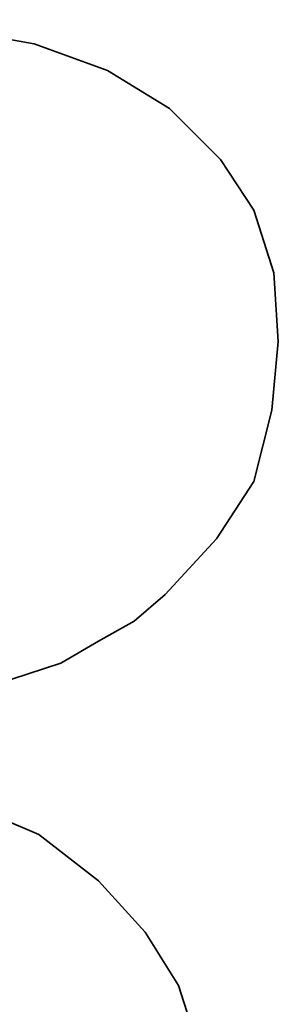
# Model space of a CAD drawing. Extents: x -178 to 287, y 74 to 351.
# Tile 31 of 48: x 209.758 to 210.171, y 143.501 to 145.074. Entities that reach past the tile are written whole.
import ezdxf

# ---------------------------------------------------------------- set-up
doc = ezdxf.new("R2010")
doc.units = 0
doc.header["$LTSCALE"] = 3
doc.header["$MEASUREMENT"] = 0
doc.layers.add('DIM', color=4, linetype='CONTINUOUS')
doc.layers.add('layer 1', color=7, linetype='CONTINUOUS')

# ---------------------------------------------------------------- blocks, each defined once
blk = doc.blocks.new('TBI MOTION logo(完整正式版)')
at = {"layer": 'layer 1', "color": 22, "lineweight": 35}
blk.add_open_spline([(-64.65375, -6.863749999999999), (-64.65375, -6.863749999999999), (-64.84375, -7.296249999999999), (-64.84375, -7.296249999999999), (-64.84375, -7.296249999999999), (-64.84375, -7.296249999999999), (-64.86875, -7.34375), (-64.86875, -7.34375), (-64.86875, -7.34375), (-64.86875, -7.34375), (-64.86875, -7.36875), (-64.86875, -7.36875), (-64.86875, -7.36875), (-64.86875, -7.36875), (-65.15375, -7.653749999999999), (-65.15375, -7.653749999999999), (-65.15375, -7.653749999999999), (-65.15375, -7.653749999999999), (-65.17875, -7.653749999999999), (-65.17875, -7.653749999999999), (-65.17875, -7.653749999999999), (-65.17875, -7.653749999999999), (-65.20375, -7.678749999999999), (-65.20375, -7.678749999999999), (-65.20375, -7.678749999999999), (-65.20375, -7.678749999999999), (-65.58875, -7.871249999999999), (-65.58875, -7.871249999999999), (-65.58875, -7.871249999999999), (-65.58875, -7.871249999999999), (-65.63375, -7.871249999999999), (-65.63375, -7.871249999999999), (-65.63375, -7.871249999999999), (-65.63375, -7.871249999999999), (-65.65875, -7.893749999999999), (-65.65875, -7.893749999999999), (-65.65875, -7.893749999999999), (-65.65875, -7.893749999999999), (-66.09375, -7.943749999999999), (-66.09375, -7.943749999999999), (-66.09375, -7.943749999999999), (-66.09375, -7.943749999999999), (-66.11375, -7.943749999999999), (-66.11375, -7.943749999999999), (-66.11375, -7.943749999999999), (-66.11375, -7.943749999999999), (-66.16375, -7.943749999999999), (-66.16375, -7.943749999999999), (-66.16375, -7.943749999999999), (-66.16375, -7.943749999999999), (-66.30875, -7.943749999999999), (-66.30875, -7.943749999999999), (-66.30875, -7.943749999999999), (-66.30875, -7.943749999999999), (-66.69375, -7.943749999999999), (-66.69375, -7.943749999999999), (-66.69375, -7.943749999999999), (-66.69375, -7.943749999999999), (-67.07375, -7.943749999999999), (-67.07375, -7.943749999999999), (-67.07375, -7.943749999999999), (-67.07375, -7.943749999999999), (-67.12375, -7.943749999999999), (-67.12375, -7.943749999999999), (-67.12375, -7.943749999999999), (-67.12375, -7.943749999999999), (-67.12375, -7.966249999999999), (-67.12375, -7.966249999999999), (-67.12375, -7.966249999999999), (-67.12375, -7.966249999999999), (-67.14875, -7.991249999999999), (-67.14875, -7.991249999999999), (-67.14875, -7.991249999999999), (-67.14875, -7.991249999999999), (-67.24375, -8.34875), (-67.24375, -8.34875), (-67.24375, -8.34875), (-67.24375, -8.34875), (-67.31374999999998, -8.68625), (-67.31374999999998, -8.68625), (-67.31374999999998, -8.68625), (-67.31374999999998, -8.68625), (-67.26874999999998, -8.68625), (-67.26874999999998, -8.68625), (-67.26874999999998, -8.68625), (-67.26874999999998, -8.68625), (-67.07375, -8.68625), (-67.07375, -8.68625), (-67.07375, -8.68625), (-67.07375, -8.68625), (-66.54875, -8.68625), (-66.54875, -8.68625), (-66.54875, -8.68625), (-66.54875, -8.68625), (-65.82625, -8.68625), (-65.82625, -8.68625), (-65.82625, -8.68625), (-65.82625, -8.68625), (-65.01375, -8.68625), (-65.01375, -8.68625), (-65.01375, -8.68625), (-65.01375, -8.68625), (-64.05375, -8.68625), (-64.05375, -8.68625), (-64.05375, -8.68625), (-64.05375, -8.68625), (-62.08375, -8.68625), (-62.08375, -8.68625), (-62.08375, -8.68625), (-62.08375, -8.68625), (-60.06875, -8.68625), (-60.06875, -8.68625), (-60.06875, -8.68625), (-60.06875, -8.68625), (-59.10875, -8.68625), (-59.10875, -8.68625), (-59.10875, -8.68625), (-59.10875, -8.68625), (-58.29375, -8.68625), (-58.29375, -8.68625), (-58.29375, -8.68625), (-58.29375, -8.68625), (-57.57374999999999, -8.68625), (-57.57374999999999, -8.68625), (-57.57374999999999, -8.68625), (-57.57374999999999, -8.68625), (-57.04875, -8.68625), (-57.04875, -8.68625), (-57.04875, -8.68625), (-57.04875, -8.68625), (-56.85375, -8.68625), (-56.85375, -8.68625), (-56.85375, -8.68625), (-56.85375, -8.68625), (-56.70875, -8.68625), (-56.70875, -8.68625), (-56.70875, -8.68625), (-56.70875, -8.68625), (-56.61375, -8.68625), (-56.61375, -8.68625), (-56.61375, -8.68625), (-56.61375, -8.68625), (-56.56875, -8.68625), (-56.56875, -8.68625), (-56.56875, -8.68625), (-56.56875, -8.68625), (-55.65375, -8.638749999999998), (-55.65375, -8.638749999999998), (-55.65375, -8.638749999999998), (-55.65375, -8.638749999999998), (-54.76874999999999, -8.51875), (-54.76874999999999, -8.51875), (-54.76874999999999, -8.51875), (-54.76874999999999, -8.51875), (-53.90375, -8.30375), (-53.90375, -8.30375), (-53.90375, -8.30375), (-53.90375, -8.30375), (-53.08875, -8.03875), (-53.08875, -8.03875), (-53.08875, -8.03875), (-53.08875, -8.03875), (-52.34375, -7.653749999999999), (-52.34375, -7.653749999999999), (-52.34375, -7.653749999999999), (-52.34375, -7.653749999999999), (-51.69875, -7.296249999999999), (-51.69875, -7.296249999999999), (-51.69875, -7.296249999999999), (-51.69875, -7.296249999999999), (-51.21875, -6.911249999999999), (-51.21875, -6.911249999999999), (-51.21875, -6.911249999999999), (-51.21875, -6.911249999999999), (-50.83375, -6.50375), (-50.83375, -6.50375), (-50.83375, -6.50375), (-50.83375, -6.50375), (-50.44875, -5.94875), (-50.44875, -5.94875), (-50.44875, -5.94875), (-50.44875, -5.94875), (-50.13875, -5.303749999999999), (-50.13875, -5.303749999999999), (-50.13875, -5.303749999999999), (-50.13875, -5.303749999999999), (-49.99375, -4.653749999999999), (-49.99375, -4.653749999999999), (-49.99375, -4.653749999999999), (-49.99375, -4.653749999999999), (-49.92375, -3.98375), (-49.92375, -3.98375), (-49.92375, -3.98375), (-49.92375, -3.98375), (-49.99375, -3.19374), (-49.99375, -3.19374), (-49.99375, -3.19374), (-49.99375, -3.19374), (-50.23374, -2.44874), (-50.23374, -2.44874), (-50.23374, -2.44874), (-50.23374, -2.44874), (-50.59375, -1.87374), (-50.59375, -1.87374), (-50.59375, -1.87374), (-50.59375, -1.87374), (-51.09875, -1.31874), (-51.09875, -1.31874), (-51.09875, -1.31874), (-51.09875, -1.31874), (-51.74375, -0.81875), (-51.74375, -0.81875), (-51.74375, -0.81875), (-51.74375, -0.81875), (-52.53875, -0.48125), (-52.53875, -0.48125), (-52.53875, -0.48125), (-52.53875, -0.48125), (-53.47375, -0.21875), (-53.47375, -0.21875), (-53.47375, -0.21875), (-53.47375, -0.21875), (-54.52875, -0.04874), (-54.52875, -0.04874), (-54.52875, -0.04874), (-54.52875, -0.04874), (-55.65375, 0.12125), (-55.65375, 0.12125), (-55.65375, 0.12125), (-55.65375, 0.12125), (-54.50375, 0.28624), (-54.50375, 0.28624), (-54.50375, 0.28624), (-54.50375, 0.28624), (-53.83375, 0.38124), (-53.83375, 0.38124), (-53.83375, 0.38124), (-53.83375, 0.38124), (-53.18375, 0.50125), (-53.18375, 0.50125), (-53.18375, 0.50125), (-53.18375, 0.50125), (-52.55875, 0.6687400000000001), (-52.55875, 0.6687400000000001), (-52.55875, 0.6687400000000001), (-52.55875, 0.6687400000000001), (-52.03375, 0.86124), (-52.03375, 0.86124), (-52.03375, 0.86124), (-52.03375, 0.86124), (-51.50374, 1.031239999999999), (-51.50374, 1.031239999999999), (-51.50374, 1.031239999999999), (-51.50374, 1.031239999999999), (-51.09875, 1.271249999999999), (-51.09875, 1.271249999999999), (-51.09875, 1.271249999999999), (-51.09875, 1.271249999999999), (-50.71374999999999, 1.48624), (-50.71374999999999, 1.48624), (-50.71374999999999, 1.48624), (-50.71374999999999, 1.48624), (-50.37625, 1.77625), (-50.37625, 1.77625), (-50.37625, 1.77625), (-50.37625, 1.77625), (-49.82375, 2.37625), (-49.82375, 2.37625), (-49.82375, 2.37625), (-49.82375, 2.37625), (-49.41875, 2.996249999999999), (-49.41875, 2.996249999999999), (-49.41875, 2.996249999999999), (-49.41875, 2.996249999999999), (-49.22375, 3.766249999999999), (-49.22375, 3.766249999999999), (-49.22375, 3.766249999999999), (-49.22375, 3.766249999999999), (-49.15375, 4.50874), (-49.15375, 4.50874), (-49.15375, 4.50874), (-49.15375, 4.50874), (-49.20374999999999, 5.251249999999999), (-49.20374999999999, 5.251249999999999), (-49.20374999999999, 5.251249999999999), (-49.20374999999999, 5.251249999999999), (-49.41875, 5.926249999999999), (-49.41875, 5.926249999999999), (-49.41875, 5.926249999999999), (-49.41875, 5.926249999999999), (-49.77875, 6.47625), (-49.77875, 6.47625), (-49.77875, 6.47625), (-49.77875, 6.47625), (-50.33125, 7.026239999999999), (-50.33125, 7.026239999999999), (-50.33125, 7.026239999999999), (-50.33125, 7.026239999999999), (-51.00125, 7.43625), (-51.00125, 7.43625), (-51.00125, 7.43625), (-51.00125, 7.43625), (-51.79375, 7.72625), (-51.79375, 7.72625), (-51.79375, 7.72625), (-51.79375, 7.72625), (-52.72874999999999, 7.891239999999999), (-52.72874999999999, 7.891239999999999), (-52.72874999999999, 7.891239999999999), (-52.72874999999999, 7.891239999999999), (-53.83375, 7.98625), (-53.83375, 7.98625), (-53.83375, 7.98625), (-53.83375, 7.98625), (-53.92875, 7.98625), (-53.92875, 7.98625), (-53.92875, 7.98625), (-53.92875, 7.98625), (-54.26375, 7.98625), (-54.26375, 7.98625), (-54.26375, 7.98625), (-54.26375, 7.98625), (-54.74375, 7.98625), (-54.74375, 7.98625), (-54.74375, 7.98625), (-54.74375, 7.98625), (-55.36875, 7.98625), (-55.36875, 7.98625), (-55.36875, 7.98625), (-55.36875, 7.98625), (-56.13375, 7.98625), (-56.13375, 7.98625), (-56.13375, 7.98625), (-56.13375, 7.98625), (-56.94874999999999, 7.98625), (-56.94874999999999, 7.98625), (-56.94874999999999, 7.98625), (-56.94874999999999, 7.98625), (-58.77625, 7.98625), (-58.77625, 7.98625), (-58.77625, 7.98625), (-58.77625, 7.98625), (-60.59875, 7.98625), (-60.59875, 7.98625), (-60.59875, 7.98625), (-60.59875, 7.98625), (-61.41375, 7.98625), (-61.41375, 7.98625), (-61.41375, 7.98625), (-61.41375, 7.98625), (-62.17875, 7.98625), (-62.17875, 7.98625), (-62.17875, 7.98625), (-62.17875, 7.98625), (-62.80375, 7.98625), (-62.80375, 7.98625), (-62.80375, 7.98625), (-62.80375, 7.98625), (-63.30625, 7.98625), (-63.30625, 7.98625), (-63.30625, 7.98625), (-63.30625, 7.98625), (-63.57375, 7.98625), (-63.57375, 7.98625), (-63.57375, 7.98625), (-63.57375, 7.98625), (-63.57375, 7.96375), (-63.57375, 7.96375), (-63.57375, 7.96375), (-63.57375, 7.96375), (-63.59875, 7.94125), (-63.59875, 7.94125), (-63.59875, 7.94125), (-63.59875, 7.94125), (-63.69375, 7.55625), (-63.69375, 7.55625), (-63.69375, 7.55625), (-63.69375, 7.55625), (-63.76375, 7.246239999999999), (-63.76375, 7.246239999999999), (-63.76375, 7.246239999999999), (-63.76375, 7.246239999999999), (-63.23875000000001, 7.246239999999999), (-63.23875000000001, 7.246239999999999), (-63.23875000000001, 7.246239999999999), (-63.23875000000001, 7.246239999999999), (-62.75875, 7.246239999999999), (-62.75875, 7.246239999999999), (-62.75875, 7.246239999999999), (-62.75875, 7.246239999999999), (-62.61124999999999, 7.246239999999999), (-62.61124999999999, 7.246239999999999), (-62.61124999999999, 7.246239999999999), (-62.61124999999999, 7.246239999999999), (-62.56624999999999, 7.246239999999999), (-62.56624999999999, 7.246239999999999), (-62.56624999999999, 7.246239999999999), (-62.56624999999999, 7.246239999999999), (-62.22875, 7.246239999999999), (-62.22875, 7.246239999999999), (-62.22875, 7.246239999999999), (-62.22875, 7.246239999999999), (-62.20375, 7.246239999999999), (-62.20375, 7.246239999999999), (-62.20375, 7.246239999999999), (-62.20375, 7.246239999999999), (-62.17875, 7.21875), (-62.17875, 7.21875), (-62.17875, 7.21875), (-62.17875, 7.21875), (-61.96374999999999, 7.171249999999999), (-61.96374999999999, 7.171249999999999), (-61.96374999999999, 7.171249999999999), (-61.96374999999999, 7.171249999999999), (-61.72375, 7.126239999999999), (-61.72375, 7.126239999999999), (-61.72375, 7.126239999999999), (-61.72375, 7.126239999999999), (-61.70374999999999, 7.126239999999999), (-61.70374999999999, 7.126239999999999), (-61.70374999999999, 7.126239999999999), (-61.70374999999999, 7.126239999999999), (-61.55875, 7.076239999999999), (-61.55875, 7.076239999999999), (-61.55875, 7.076239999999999), (-61.55875, 7.076239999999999), (-61.50875, 7.076239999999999), (-61.50875, 7.076239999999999), (-61.50875, 7.076239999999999), (-61.50875, 7.076239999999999), (-61.48375, 7.026239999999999), (-61.48375, 7.026239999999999), (-61.48375, 7.026239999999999), (-61.48375, 7.026239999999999), (-61.31875, 6.83375), (-61.31875, 6.83375), (-61.31875, 6.83375), (-61.31875, 6.83375), (-61.29375, 6.81125), (-61.29375, 6.81125), (-61.29375, 6.81125), (-61.29375, 6.81125), (-61.29375, 6.786249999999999), (-61.29375, 6.786249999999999), (-61.29375, 6.786249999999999), (-61.29375, 6.786249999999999), (-61.19875, 6.50124), (-61.19875, 6.50124), (-61.19875, 6.50124), (-61.19875, 6.50124), (-61.17375, 6.45124), (-61.17375, 6.45124), (-61.17375, 6.45124), (-61.17375, 6.45124), (-61.19875, 6.40625), (-61.19875, 6.40625), (-61.19875, 6.40625), (-61.19875, 6.40625), (-61.26875, 5.99624), (-61.26875, 5.99624), (-61.26875, 5.99624), (-61.26875, 5.99624), (-61.26875, 5.85125), (-61.26875, 5.85125), (-61.26875, 5.85125), (-61.26875, 5.85125), (-61.26875, 5.826249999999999), (-61.26875, 5.826249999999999), (-61.26875, 5.826249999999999), (-61.26875, 5.826249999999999), (-61.29375, 5.80625), (-61.29375, 5.80625), (-61.29375, 5.80625), (-61.29375, 5.80625), (-61.34125, 5.661249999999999), (-61.34125, 5.661249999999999), (-61.34125, 5.661249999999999), (-61.34125, 5.661249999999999), (-61.41375, 5.44625), (-61.41375, 5.44625), (-61.41375, 5.44625), (-61.41375, 5.44625), (-61.48375, 5.15625), (-61.48375, 5.15625), (-61.48375, 5.15625), (-61.48375, 5.15625), (-61.58375, 4.82124), (-61.58375, 4.82124), (-61.58375, 4.82124), (-61.58375, 4.82124), (-61.79875, 4.00375), (-61.79875, 4.00375), (-61.79875, 4.00375), (-61.79875, 4.00375), (-62.05875, 2.996249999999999), (-62.05875, 2.996249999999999), (-62.05875, 2.996249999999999), (-62.05875, 2.996249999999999), (-62.34875, 1.916249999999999), (-62.34875, 1.916249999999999), (-62.34875, 1.916249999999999), (-62.34875, 1.916249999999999), (-62.97375, -0.41124), (-62.97375, -0.41124), (-62.97375, -0.41124), (-62.97375, -0.41124), (-63.59875, -2.75875), (-63.59875, -2.75875), (-63.59875, -2.75875), (-63.59875, -2.75875), (-63.88374999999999, -3.863739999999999), (-63.88374999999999, -3.863739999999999), (-63.88374999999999, -3.863739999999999), (-63.88374999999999, -3.863739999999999), (-64.14875, -4.823739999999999), (-64.14875, -4.823739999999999), (-64.14875, -4.823739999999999), (-64.14875, -4.823739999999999), (-64.36375, -5.64125), (-64.36375, -5.64125), (-64.36375, -5.64125), (-64.36375, -5.64125), (-64.43625, -5.97625), (-64.43625, -5.97625), (-64.43625, -5.97625), (-64.43625, -5.97625), (-64.50875, -6.286249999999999), (-64.50875, -6.286249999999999), (-64.50875, -6.286249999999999), (-64.50875, -6.286249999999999), (-64.50875, -6.308749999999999), (-64.50875, -6.308749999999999), (-64.50875, -6.308749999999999), (-64.50875, -6.308749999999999), (-64.57875, -6.50375), (-64.57875, -6.50375), (-64.57875, -6.50375), (-64.57875, -6.50375), (-64.62875, -6.69625), (-64.62875, -6.69625), (-64.62875, -6.69625), (-64.62875, -6.69625), (-64.62875, -6.768749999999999), (-64.62875, -6.768749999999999), (-64.62875, -6.768749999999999), (-64.62875, -6.768749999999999), (-64.62875, -6.813749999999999), (-64.62875, -6.813749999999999), (-64.62875, -6.813749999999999), (-64.62875, -6.813749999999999), (-64.62875, -6.83875), (-64.62875, -6.83875), (-64.62875, -6.83875), (-64.62875, -6.83875), (-64.65375, -6.863749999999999), (-64.65375, -6.863749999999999)], degree=3, knots=[0, 0, 0, 0, 0.0071942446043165, 0.0071942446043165, 0.0071942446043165, 0.0071942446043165, 0.0143884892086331, 0.0143884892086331, 0.0143884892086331, 0.0143884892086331, 0.0215827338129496, 0.0215827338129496, 0.0215827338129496, 0.0215827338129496, 0.0287769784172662, 0.0287769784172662, 0.0287769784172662, 0.0287769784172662, 0.0359712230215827, 0.0359712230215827, 0.0359712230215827, 0.0359712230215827, 0.0431654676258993, 0.0431654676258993, 0.0431654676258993, 0.0431654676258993, 0.0503597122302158, 0.0503597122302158, 0.0503597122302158, 0.0503597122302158, 0.0575539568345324, 0.0575539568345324, 0.0575539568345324, 0.0575539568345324, 0.0647482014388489, 0.0647482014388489, 0.0647482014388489, 0.0647482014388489, 0.0719424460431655, 0.0719424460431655, 0.0719424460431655, 0.0719424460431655, 0.079136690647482, 0.079136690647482, 0.079136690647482, 0.079136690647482, 0.0863309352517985, 0.0863309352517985, 0.0863309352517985, 0.0863309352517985, 0.0935251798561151, 0.0935251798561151, 0.0935251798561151, 0.0935251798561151, 0.1007194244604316, 0.1007194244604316, 0.1007194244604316, 0.1007194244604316, 0.1079136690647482, 0.1079136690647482, 0.1079136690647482, 0.1079136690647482, 0.1151079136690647, 0.1151079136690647, 0.1151079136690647, 0.1151079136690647, 0.1223021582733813, 0.1223021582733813, 0.1223021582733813, 0.1223021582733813, 0.1294964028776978, 0.1294964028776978, 0.1294964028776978, 0.1294964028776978, 0.1366906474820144, 0.1366906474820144, 0.1366906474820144, 0.1366906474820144, 0.1438848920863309, 0.1438848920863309, 0.1438848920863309, 0.1438848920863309, 0.1510791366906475, 0.1510791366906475, 0.1510791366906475, 0.1510791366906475, 0.158273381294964, 0.158273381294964, 0.158273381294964, 0.158273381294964, 0.1654676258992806, 0.1654676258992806, 0.1654676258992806, 0.1654676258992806, 0.1726618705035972, 0.1726618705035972, 0.1726618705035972, 0.1726618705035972, 0.1798561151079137, 0.1798561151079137, 0.1798561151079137, 0.1798561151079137, 0.1870503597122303, 0.1870503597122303, 0.1870503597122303, 0.1870503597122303, 0.1942446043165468, 0.1942446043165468, 0.1942446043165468, 0.1942446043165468, 0.2014388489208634, 0.2014388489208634, 0.2014388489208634, 0.2014388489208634, 0.2086330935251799, 0.2086330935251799, 0.2086330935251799, 0.2086330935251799, 0.2158273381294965, 0.2158273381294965, 0.2158273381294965, 0.2158273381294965, 0.2230215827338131, 0.2230215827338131, 0.2230215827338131, 0.2230215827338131, 0.2302158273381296, 0.2302158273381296, 0.2302158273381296, 0.2302158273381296, 0.2374100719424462, 0.2374100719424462, 0.2374100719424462, 0.2374100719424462, 0.2446043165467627, 0.2446043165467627, 0.2446043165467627, 0.2446043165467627, 0.2517985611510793, 0.2517985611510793, 0.2517985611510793, 0.2517985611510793, 0.2589928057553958, 0.2589928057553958, 0.2589928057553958, 0.2589928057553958, 0.2661870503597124, 0.2661870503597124, 0.2661870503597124, 0.2661870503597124, 0.273381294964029, 0.273381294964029, 0.273381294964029, 0.273381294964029, 0.2805755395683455, 0.2805755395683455, 0.2805755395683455, 0.2805755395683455, 0.2877697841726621, 0.2877697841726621, 0.2877697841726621, 0.2877697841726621, 0.2949640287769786, 0.2949640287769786, 0.2949640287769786, 0.2949640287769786, 0.3021582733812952, 0.3021582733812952, 0.3021582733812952, 0.3021582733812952, 0.3093525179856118, 0.3093525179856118, 0.3093525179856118, 0.3093525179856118, 0.3165467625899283, 0.3165467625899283, 0.3165467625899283, 0.3165467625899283, 0.3237410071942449, 0.3237410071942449, 0.3237410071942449, 0.3237410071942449, 0.3309352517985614, 0.3309352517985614, 0.3309352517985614, 0.3309352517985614, 0.338129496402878, 0.338129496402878, 0.338129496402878, 0.338129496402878, 0.3453237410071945, 0.3453237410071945, 0.3453237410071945, 0.3453237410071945, 0.3525179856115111, 0.3525179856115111, 0.3525179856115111, 0.3525179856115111, 0.3597122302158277, 0.3597122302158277, 0.3597122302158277, 0.3597122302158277, 0.3669064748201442, 0.3669064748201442, 0.3669064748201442, 0.3669064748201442, 0.3741007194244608, 0.3741007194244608, 0.3741007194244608, 0.3741007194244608, 0.3812949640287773, 0.3812949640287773, 0.3812949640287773, 0.3812949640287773, 0.3884892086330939, 0.3884892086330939, 0.3884892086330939, 0.3884892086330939, 0.3956834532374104, 0.3956834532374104, 0.3956834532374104, 0.3956834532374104, 0.4028776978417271, 0.4028776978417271, 0.4028776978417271, 0.4028776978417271, 0.4100719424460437, 0.4100719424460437, 0.4100719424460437, 0.4100719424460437, 0.4172661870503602, 0.4172661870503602, 0.4172661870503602, 0.4172661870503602, 0.4244604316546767, 0.4244604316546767, 0.4244604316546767, 0.4244604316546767, 0.4316546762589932, 0.4316546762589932, 0.4316546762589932, 0.4316546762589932, 0.4388489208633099, 0.4388489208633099, 0.4388489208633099, 0.4388489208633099, 0.4460431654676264, 0.4460431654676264, 0.4460431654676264, 0.4460431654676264, 0.453237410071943, 0.453237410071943, 0.453237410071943, 0.453237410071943, 0.4604316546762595, 0.4604316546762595, 0.4604316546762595, 0.4604316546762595, 0.467625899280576, 0.467625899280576, 0.467625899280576, 0.467625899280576, 0.4748201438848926, 0.4748201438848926, 0.4748201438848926, 0.4748201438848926, 0.4820143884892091, 0.4820143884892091, 0.4820143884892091, 0.4820143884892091, 0.4892086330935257, 0.4892086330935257, 0.4892086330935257, 0.4892086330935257, 0.4964028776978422, 0.4964028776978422, 0.4964028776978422, 0.4964028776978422, 0.5035971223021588, 0.5035971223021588, 0.5035971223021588, 0.5035971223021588, 0.5107913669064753, 0.5107913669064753, 0.5107913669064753, 0.5107913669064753, 0.5179856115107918, 0.5179856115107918, 0.5179856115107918, 0.5179856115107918, 0.5251798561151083, 0.5251798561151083, 0.5251798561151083, 0.5251798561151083, 0.5323741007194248, 0.5323741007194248, 0.5323741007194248, 0.5323741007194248, 0.5395683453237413, 0.5395683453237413, 0.5395683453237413, 0.5395683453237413, 0.5467625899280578, 0.5467625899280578, 0.5467625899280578, 0.5467625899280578, 0.5539568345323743, 0.5539568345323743, 0.5539568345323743, 0.5539568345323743, 0.5611510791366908, 0.5611510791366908, 0.5611510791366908, 0.5611510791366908, 0.5683453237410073, 0.5683453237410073, 0.5683453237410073, 0.5683453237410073, 0.5755395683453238, 0.5755395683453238, 0.5755395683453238, 0.5755395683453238, 0.5827338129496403, 0.5827338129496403, 0.5827338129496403, 0.5827338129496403, 0.5899280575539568, 0.5899280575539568, 0.5899280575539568, 0.5899280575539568, 0.5971223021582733, 0.5971223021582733, 0.5971223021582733, 0.5971223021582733, 0.60431654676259, 0.60431654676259, 0.60431654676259, 0.60431654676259, 0.6115107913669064, 0.6115107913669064, 0.6115107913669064, 0.6115107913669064, 0.618705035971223, 0.618705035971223, 0.618705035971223, 0.618705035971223, 0.6258992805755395, 0.6258992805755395, 0.6258992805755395, 0.6258992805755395, 0.633093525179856, 0.633093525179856, 0.633093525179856, 0.633093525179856, 0.6402877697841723, 0.6402877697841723, 0.6402877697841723, 0.6402877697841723, 0.6474820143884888, 0.6474820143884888, 0.6474820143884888, 0.6474820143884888, 0.6546762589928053, 0.6546762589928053, 0.6546762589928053, 0.6546762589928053, 0.6618705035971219, 0.6618705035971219, 0.6618705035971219, 0.6618705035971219, 0.6690647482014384, 0.6690647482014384, 0.6690647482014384, 0.6690647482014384, 0.6762589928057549, 0.6762589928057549, 0.6762589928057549, 0.6762589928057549, 0.6834532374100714, 0.6834532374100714, 0.6834532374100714, 0.6834532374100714, 0.6906474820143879, 0.6906474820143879, 0.6906474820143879, 0.6906474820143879, 0.6978417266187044, 0.6978417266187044, 0.6978417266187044, 0.6978417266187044, 0.7050359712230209, 0.7050359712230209, 0.7050359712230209, 0.7050359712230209, 0.7122302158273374, 0.7122302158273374, 0.7122302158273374, 0.7122302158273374, 0.7194244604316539, 0.7194244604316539, 0.7194244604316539, 0.7194244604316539, 0.7266187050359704, 0.7266187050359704, 0.7266187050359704, 0.7266187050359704, 0.7338129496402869, 0.7338129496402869, 0.7338129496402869, 0.7338129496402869, 0.7410071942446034, 0.7410071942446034, 0.7410071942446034, 0.7410071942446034, 0.7482014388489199, 0.7482014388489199, 0.7482014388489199, 0.7482014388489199, 0.7553956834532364, 0.7553956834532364, 0.7553956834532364, 0.7553956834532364, 0.7625899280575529, 0.7625899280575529, 0.7625899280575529, 0.7625899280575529, 0.7697841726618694, 0.7697841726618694, 0.7697841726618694, 0.7697841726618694, 0.7769784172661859, 0.7769784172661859, 0.7769784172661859, 0.7769784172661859, 0.7841726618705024, 0.7841726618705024, 0.7841726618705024, 0.7841726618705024, 0.7913669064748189, 0.7913669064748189, 0.7913669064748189, 0.7913669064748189, 0.7985611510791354, 0.7985611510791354, 0.7985611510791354, 0.7985611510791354, 0.8057553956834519, 0.8057553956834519, 0.8057553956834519, 0.8057553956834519, 0.8129496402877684, 0.8129496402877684, 0.8129496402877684, 0.8129496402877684, 0.8201438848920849, 0.8201438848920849, 0.8201438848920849, 0.8201438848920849, 0.8273381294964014, 0.8273381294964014, 0.8273381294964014, 0.8273381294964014, 0.8345323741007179, 0.8345323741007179, 0.8345323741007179, 0.8345323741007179, 0.8417266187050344, 0.8417266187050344, 0.8417266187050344, 0.8417266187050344, 0.8489208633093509, 0.8489208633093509, 0.8489208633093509, 0.8489208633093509, 0.8561151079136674, 0.8561151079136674, 0.8561151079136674, 0.8561151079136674, 0.8633093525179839, 0.8633093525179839, 0.8633093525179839, 0.8633093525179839, 0.8705035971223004, 0.8705035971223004, 0.8705035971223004, 0.8705035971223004, 0.8776978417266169, 0.8776978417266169, 0.8776978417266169, 0.8776978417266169, 0.8848920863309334, 0.8848920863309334, 0.8848920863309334, 0.8848920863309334, 0.8920863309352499, 0.8920863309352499, 0.8920863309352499, 0.8920863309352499, 0.8992805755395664, 0.8992805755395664, 0.8992805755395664, 0.8992805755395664, 0.9064748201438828, 0.9064748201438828, 0.9064748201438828, 0.9064748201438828, 0.9136690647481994, 0.9136690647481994, 0.9136690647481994, 0.9136690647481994, 0.9208633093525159, 0.9208633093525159, 0.9208633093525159, 0.9208633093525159, 0.9280575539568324, 0.9280575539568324, 0.9280575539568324, 0.9280575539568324, 0.9352517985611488, 0.9352517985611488, 0.9352517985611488, 0.9352517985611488, 0.9424460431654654, 0.9424460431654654, 0.9424460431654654, 0.9424460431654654, 0.9496402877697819, 0.9496402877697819, 0.9496402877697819, 0.9496402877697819, 0.9568345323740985, 0.9568345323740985, 0.9568345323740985, 0.9568345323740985, 0.9640287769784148, 0.9640287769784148, 0.9640287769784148, 0.9640287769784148, 0.9712230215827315, 0.9712230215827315, 0.9712230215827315, 0.9712230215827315, 0.978417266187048, 0.978417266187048, 0.978417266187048, 0.978417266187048, 0.9856115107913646, 0.9856115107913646, 0.9856115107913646, 0.9856115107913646, 0.9928057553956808, 0.9928057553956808, 0.9928057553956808, 0.9928057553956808, 1, 1, 1, 1], dxfattribs=at)

msp = doc.modelspace()

# ---------------------------------------------------------------- block references
at = {"layer": 'DIM', "color": 7, "xscale": 0.1478062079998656, "yscale": 0.1478062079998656, "zscale": 0.1478062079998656}
msp.add_blockref('TBI MOTION logo(完整正式版)', (217.4365546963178, 143.8936023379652), dxfattribs=at)

doc.saveas('drawing.dxf')
